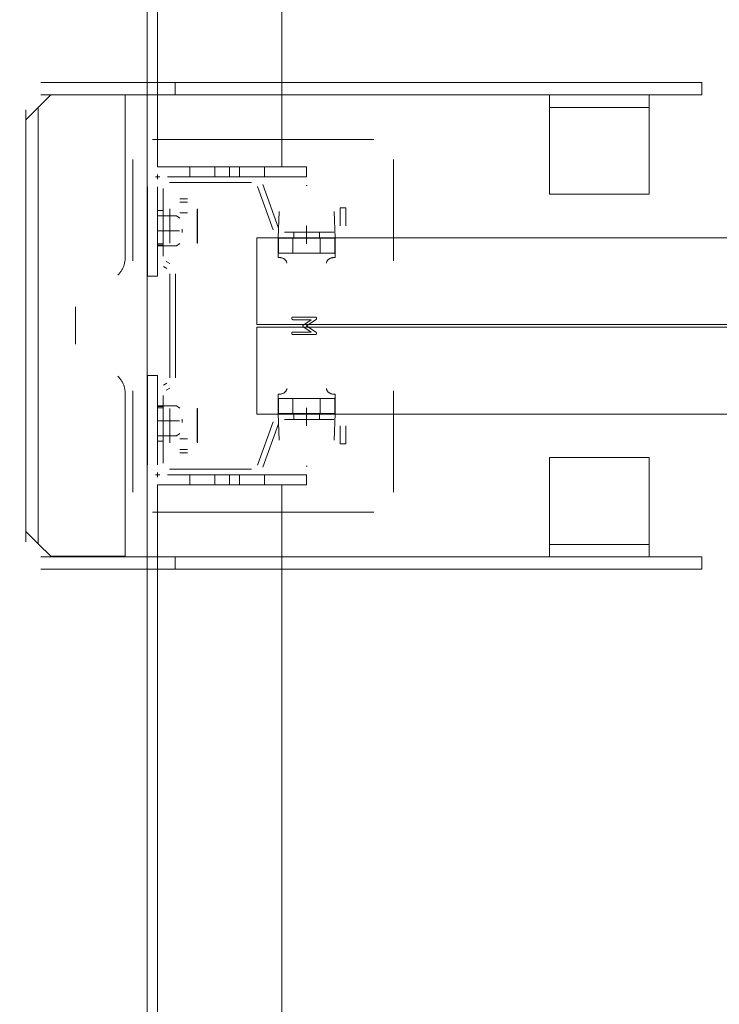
# Model space of a CAD drawing. Header units: millimetres. Extents: x -12989 to 357906, y -50379 to 30884.
# Tile 101 of 256: x 5782 to 6064, y 8318 to 8714. Entities that reach past the tile are written whole.
import ezdxf
from ezdxf.enums import TextEntityAlignment as Align

# ---------------------------------------------------------------- set-up
doc = ezdxf.new("R2010")
doc.units = ezdxf.units.MM
doc.header["$MEASUREMENT"] = 0
doc.linetypes.add('MITTE2', pattern=[112.5, 75, -12.5, 12.5, -12.5])
doc.layers.add('Nowe_A_WYM_ZEWNETRZNE', color=7, linetype='Continuous')
doc.layers.add('Nowe_Warstwa IFC.Import IFC', color=7, linetype='Continuous')
for name, color, linetype, lineweight in [('Nowe_A_WYM_ZEWNETRZNE_Nr_pióra__1', 7, 'Continuous', 13), ('Nowe_A_WYM_ZEWNETRZNE_Nr_pióra__45', 7, 'Continuous', 15), ('Nowe_A_WYM_ZEWNETRZNE_Nr_pióra__85', 7, 'Continuous', 13), ('Nowe_REGAŁY_Nr_pióra__18', 9, 'Continuous', 13), ('Nowe_Warstwa IFC.Import IFC_Nr_pióra__1', 7, 'Continuous', 13), ('Nowe_Warstwa IFC.Import IFC_Nr_pióra__4', 7, 'Continuous', 13)]:
    doc.layers.add(name, color=color, linetype=linetype, lineweight=lineweight)
doc.styles.add('STYL_AUTOMATYCZNY_2', font='arial.ttf')
doc.styles.add('STYL_AUTOMATYCZNY_3', font='arial.ttf')
doc.dimstyles.new('STYL_AUTOMATYCZNY__1', dxfattribs={"dimtxt": 139.999998, "dimasz": 71.25, "dimexe": 0.18, "dimexo": 0.0625, "dimgap": 0, "dimtad": 1, "dimtih": 1, "dimtoh": 1, "dimdec": 0, "dimlfac": 0.1, "dimzin": 0, "dimdsep": 46, "dimtxsty": 'STYL_AUTOMATYCZNY_3', "dimblk": 'ARROWHEAD_6', "dimblk1": 'ARROWHEAD_6', "dimblk2": 'ARROWHEAD_6', "dimcen": 0.09, "dimse1": 1, "dimse2": 1, "dimclrd": 7, "dimclre": 7, "dimclrt": 7, "dimadec": 0, "dimazin": 0, "dimtfac": 1, "dimtdec": 4, "dimtmove": 0, "dimatfit": 3, "dimfxl": 0, "dimtolj": 1, "dimtzin": 0, "dimarcsym": 0})
doc.dimstyles.new('STYL_AUTOMATYCZNY__2', dxfattribs={"dimtxt": 139.999998, "dimasz": 71.25, "dimexe": 0.18, "dimexo": 0.0625, "dimgap": 0, "dimtad": 1, "dimdec": 0, "dimlfac": 0.1, "dimzin": 0, "dimdsep": 46, "dimtxsty": 'STYL_AUTOMATYCZNY_3', "dimblk": 'ARROWHEAD_6', "dimblk1": 'ARROWHEAD_6', "dimblk2": 'ARROWHEAD_6', "dimcen": 0.09, "dimse1": 1, "dimse2": 1, "dimclrd": 7, "dimclre": 7, "dimclrt": 7, "dimadec": 0, "dimazin": 0, "dimtfac": 1, "dimtdec": 4, "dimtmove": 0, "dimatfit": 3, "dimfxl": 0, "dimtolj": 1, "dimtzin": 0, "dimarcsym": 0})

# ---------------------------------------------------------------- blocks, each defined once
blk = doc.blocks.new('Standardowy znacznik osi[99]_1', base_point=(5833.34, 17223.71))
at = {"layer": 'Nowe_Warstwa IFC.Import IFC_Nr_pióra__4', "color": 7, "linetype": 'Continuous', "lineweight": 13}
blk.add_line((5833.34, 17223.71), (5833.34, -2567.37), dxfattribs=at)
at = {"layer": 'Nowe_Warstwa IFC.Import IFC_Nr_pióra__1', "color": 7, "lineweight": 13, "style": 'STYL_AUTOMATYCZNY_2'}
for tag, p in [('AC_MarkerText_1_0', (5833.34, 17561.21)), ('AC_MarkerText_1_1', (5833.34, -2729.87))]:
    blk.add_attdef(tag, text='', height=175, rotation=360, dxfattribs=at).set_placement(p, align=Align.TOP_CENTER)
blk = doc.blocks.new('*D264')
at = {"layer": 'Nowe_A_WYM_ZEWNETRZNE_Nr_pióra__45', "color": 7, "linetype": 'Continuous', "lineweight": 15}
for p, q in [((5753.24, 15842.65), (5678.24, 15767.65)), ((36387.5, 15842.65), (36312.5, 15767.65))]:
    blk.add_line(p, q, dxfattribs=at)
at = {"layer": 'Nowe_A_WYM_ZEWNETRZNE_Nr_pióra__85', "color": 7, "linetype": 'Continuous', "lineweight": 13}
for p, q in [((5715.74, 15734.83), (5715.74, 15875.46)), ((36350, 15734.83), (36350, 15875.46)), ((5715.74, 15805.15), (36350, 15805.15))]:
    blk.add_line(p, q, dxfattribs=at)
at = {"layer": 'Nowe_A_WYM_ZEWNETRZNE_Nr_pióra__1', "color": 7, "lineweight": 13, "char_height": 140, "attachment_point": 7, "style": 'STYL_AUTOMATYCZNY_3'}
for s, insert in [('\\A1;{\\pql;\\fArial|b0|i0|c238|p0;\\W1.000000;3\xa0063}', (20685.85, 15833.15)), ('\\A1;{\\pql;\\fArial|b0|i0|c238|p0;\\W1.000000;15}', (36098.94, 15833.15))]:
    blk.add_mtext(s, dxfattribs=dict(at, insert=insert))
blk = doc.blocks.new('ARROWHEAD_6')
at = {"color": 0, "linetype": 'Continuous', "lineweight": 0}
for p, q in [((-0.5, -0.5), (0.5, 0.5)), ((0, 0), (-1, 0))]:
    blk.add_line(p, q, dxfattribs=at)
blk = doc.blocks.new('*D284')
at = {"layer": 'Nowe_A_WYM_ZEWNETRZNE_Nr_pióra__45', "color": 7, "linetype": 'Continuous', "lineweight": 15}
for p, q in [((5753.24, 13180.29), (5678.24, 13105.29)), ((36387.5, 13180.29), (36312.5, 13105.29))]:
    blk.add_line(p, q, dxfattribs=at)
at = {"layer": 'Nowe_A_WYM_ZEWNETRZNE_Nr_pióra__85', "color": 7, "linetype": 'Continuous', "lineweight": 13}
for p, q in [((5715.74, 13072.47), (5715.74, 13213.1)), ((36350, 13072.47), (36350, 13213.1)), ((5715.74, 13142.79), (36350, 13142.79))]:
    blk.add_line(p, q, dxfattribs=at)
at = {"layer": 'Nowe_A_WYM_ZEWNETRZNE_Nr_pióra__1', "color": 7, "lineweight": 13, "char_height": 140, "attachment_point": 7, "style": 'STYL_AUTOMATYCZNY_3'}
for s, insert in [('\\A1;{\\pql;\\fArial|b0|i0|c238|p0;\\W1.000000;3\xa0063}', (20685.85, 13170.79)), ('\\A1;{\\pql;\\fArial|b0|i0|c238|p0;\\W1.000000;15}', (36098.94, 13170.79))]:
    blk.add_mtext(s, dxfattribs=dict(at, insert=insert))
blk = doc.blocks.new('*D404')
at = {"layer": 'Nowe_A_WYM_ZEWNETRZNE_Nr_pióra__45', "color": 7, "linetype": 'Continuous', "lineweight": 15}
for p, q in [((1158.87, 14887.5), (1233.87, 14812.5)), ((1158.87, 7037.35), (1233.87, 6962.35))]:
    blk.add_line(p, q, dxfattribs=at)
at = {"layer": 'Nowe_A_WYM_ZEWNETRZNE_Nr_pióra__85', "color": 7, "linetype": 'Continuous', "lineweight": 13}
for p, q in [((1266.69, 14850), (1126.06, 14850)), ((1196.37, 6999.85), (1196.37, 14850)), ((1266.69, 6999.85), (1126.06, 6999.85))]:
    blk.add_line(p, q, dxfattribs=at)
at = {"layer": 'Nowe_A_WYM_ZEWNETRZNE_Nr_pióra__1', "color": 7, "lineweight": 13, "char_height": 140, "attachment_point": 7, "rotation": 90, "style": 'STYL_AUTOMATYCZNY_3'}
for s, insert in [('\\A1;{\\pql;\\fArial|b0|i0|c238|p0;\\W1.000000;15}', (1168.37, 14598.94)), ('\\A1;{\\pql;\\fArial|b0|i0|c238|p0;\\W1.000000;785}', (1168.37, 10657.97))]:
    blk.add_mtext(s, dxfattribs=dict(at, insert=insert))

msp = doc.modelspace()

# ---------------------------------------------------------------- linework, layer by layer
at = {"layer": 'Nowe_REGAŁY_Nr_pióra__18', "color": 9, "linetype": 'Continuous', "lineweight": 13}
for p, q in [((5837.48, 8654.99), (5837.48, 11346.99)), ((5887.48, 8654.99), (5887.48, 11346.99)), ((5790.48, 8688.99), (6056.5, 8688.99)), ((5844.5, 8688.99), (5844.5, 8683.99)), ((6056.5, 8683.99), (6056.5, 8688.99)), ((5794.48, 8683.99), (5789.48, 8678.99)), ((5790.48, 8683.99), (6056.5, 8683.99)), ((5824.48, 8683.99), (5824.48, 8618.49)), ((5995.3, 8681.99), (5995.3, 8683.99)), ((6035.3, 8683.99), (6035.3, 8681.99)), ((5995.3, 8681.99), (5995.3, 8678.99)), ((6035.3, 8678.99), (6035.3, 8681.99)), ((5784.48, 8503.99), (5784.48, 8677.99)), ((5786.48, 8675.99), (5784.48, 8673.99)), ((5786.48, 8675.99), (5789.48, 8678.99)), ((5789.48, 8678.99), (5789.48, 8503.19)), ((6035.3, 8678.99), (5995.3, 8678.99)), ((5995.3, 8672.99), (5995.3, 8678.99)), ((6035.3, 8678.99), (6035.3, 8672.99)), ((5995.3, 8646.99), (5995.3, 8672.99)), ((6035.3, 8672.99), (6035.3, 8646.99)), ((5924.48, 8665.99), (5835.48, 8665.99)), ((5924.48, 8665.99), (5835.48, 8665.99)), ((5827.48, 8657.99), (5827.48, 8617.14)), ((5827.48, 8657.99), (5827.48, 8617.14)), ((5932.48, 8617.14), (5932.48, 8657.99)), ((5932.48, 8617.14), (5932.48, 8657.99)), ((5837.48, 8654.99), (5897.48, 8654.99)), ((5837.48, 8650.09), (5837.48, 8651.89)), ((5837.48, 8650.09), (5837.48, 8651.89)), ((5850.48, 8650.99), (5850.48, 8654.99)), ((5860.48, 8650.99), (5860.48, 8654.99)), ((5866.48, 8650.99), (5866.48, 8654.99)), ((5870.48, 8650.99), (5870.48, 8654.99)), ((5880.48, 8650.99), (5880.48, 8654.99)), ((5897.48, 8650.99), (5897.48, 8654.99)), ((5836.58, 8650.99), (5838.38, 8650.99)), ((5836.58, 8650.99), (5838.38, 8650.99)), ((5897.48, 8650.99), (5841.48, 8650.99)), ((5875.35, 8650.99), (5842.23, 8650.99)), ((5875.35, 8650.99), (5842.23, 8650.99)), ((5842.23, 8648.74), (5875.35, 8648.74)), ((5842.23, 8648.74), (5875.35, 8648.74)), ((5833.48, 8610.99), (5833.48, 8646.99)), ((5837.48, 8646.99), (5837.48, 8610.99)), ((5837.48, 8646.24), (5837.48, 8619.03)), ((5837.48, 8646.24), (5837.48, 8619.03)), ((5839.73, 8619.03), (5839.73, 8646.24)), ((5839.73, 8619.03), (5839.73, 8646.24)), ((5877.7, 8647.09), (5884.07, 8629.61)), ((5877.7, 8647.09), (5884.07, 8629.61)), ((5886.18, 8630.38), (5879.82, 8647.86)), ((5886.18, 8630.38), (5879.82, 8647.86)), ((5897.71, 8647.54), (5897.25, 8647.54)), ((5897.71, 8647.54), (5897.25, 8647.54)), ((5995.3, 8646.99), (5995.3, 8643.99)), ((6035.3, 8643.99), (5995.3, 8643.99)), ((6035.3, 8643.99), (6035.3, 8646.99)), ((5849.58, 8642.11), (5846.38, 8642.11)), ((5849.58, 8642.11), (5846.38, 8642.11)), ((5849.48, 8640.74), (5846.48, 8640.74)), ((5849.48, 8640.74), (5846.48, 8640.74)), ((5839.73, 8637.49), (5837.48, 8637.49)), ((5839.73, 8637.49), (5837.48, 8637.49)), ((5842.38, 8638.11), (5842.38, 8625.91)), ((5842.38, 8638.11), (5842.38, 8625.91)), ((5842.48, 8633.67), (5842.48, 8637.91)), ((5842.48, 8633.67), (5842.48, 8637.91)), ((5849.48, 8636.5), (5846.48, 8636.5)), ((5849.48, 8636.5), (5846.48, 8636.5)), ((5853.48, 8637.91), (5853.48, 8633.67)), ((5853.48, 8637.91), (5853.48, 8633.67)), ((5853.58, 8625.91), (5853.58, 8638.11)), ((5853.58, 8625.91), (5853.58, 8638.11)), ((5886.36, 8637.02), (5885.98, 8626.25)), ((5886.36, 8637.02), (5885.98, 8626.25)), ((5908.98, 8626.25), (5908.6, 8637.02)), ((5908.98, 8626.25), (5908.6, 8637.02)), ((5910.98, 8638.49), (5910.98, 8631.24)), ((5913.23, 8638.49), (5910.98, 8638.49)), ((5910.98, 8638.49), (5910.98, 8631.24)), ((5913.23, 8638.49), (5910.98, 8638.49)), ((5913.23, 8631.24), (5913.23, 8638.49)), ((5913.23, 8631.24), (5913.23, 8638.49)), ((5837.48, 8635.29), (5845.03, 8635.29)), ((5842.48, 8633.67), (5842.48, 8627.09)), ((5842.48, 8633.67), (5842.48, 8627.09)), ((5846.4, 8634.3), (5845.03, 8635.29)), ((5853.48, 8627.09), (5853.48, 8633.67)), ((5853.48, 8627.09), (5853.48, 8633.67)), ((5837.45, 8629.24), (5846.3, 8629.24)), ((5847.36, 8629.88), (5847.36, 8628.6)), ((5908.48, 8628.74), (5888.53, 8628.74)), ((5908.48, 8628.74), (5888.53, 8628.74)), ((5892.33, 8626.49), (5892.33, 8628.74)), ((5892.33, 8626.49), (5892.33, 8628.74)), ((5902.63, 8626.49), (5902.63, 8628.74)), ((5902.63, 8626.49), (5902.63, 8628.74)), ((5842.38, 8625.91), (5842.47, 8625.91)), ((5842.38, 8625.91), (5842.47, 8625.91)), ((5842.47, 8625.91), (5842.47, 8624.25)), ((5842.47, 8625.91), (5842.47, 8624.25)), ((5842.47, 8624.25), (5842.48, 8624.25)), ((5842.47, 8624.25), (5842.48, 8624.25)), ((5842.48, 8624.26), (5842.48, 8627.09)), ((5842.48, 8624.26), (5842.48, 8627.09)), ((5845.03, 8623.19), (5846.4, 8624.18)), ((5853.48, 8624.26), (5853.48, 8627.09)), ((5853.48, 8624.26), (5853.48, 8627.09)), ((5853.48, 8624.26), (5853.48, 8624.25)), ((5853.48, 8624.26), (5853.48, 8624.25)), ((5853.48, 8624.25), (5853.49, 8624.25)), ((5853.48, 8624.25), (5853.49, 8624.25)), ((5853.49, 8624.25), (5853.49, 8625.91)), ((5853.49, 8625.91), (5853.58, 8625.91)), ((5853.49, 8624.25), (5853.49, 8625.91)), ((5853.49, 8625.91), (5853.58, 8625.91)), ((5885.98, 8626.25), (5885.97, 8626.25)), ((5885.97, 8626.25), (5885.97, 8619.75)), ((5885.98, 8626.25), (5885.97, 8626.25)), ((5885.97, 8626.25), (5885.97, 8619.75)), ((5886.12, 8626.25), (5886.12, 8620.45)), ((5886.12, 8626.25), (5886.53, 8626.25)), ((5886.12, 8626.25), (5886.12, 8620.45)), ((5886.12, 8626.25), (5886.53, 8626.25)), ((5897.42, 8626.25), (5886.53, 8626.25)), ((5897.42, 8626.25), (5886.53, 8626.25)), ((5888.53, 8626.49), (5908.48, 8626.49)), ((5888.53, 8626.49), (5908.48, 8626.49)), ((5891.98, 8626.25), (5891.98, 8620.25)), ((5891.98, 8626.25), (5891.98, 8620.25)), ((5897.42, 8626.25), (5897.54, 8626.25)), ((5897.42, 8626.25), (5897.54, 8626.25)), ((5908.43, 8626.25), (5897.54, 8626.25)), ((5908.43, 8626.25), (5897.54, 8626.25)), ((5902.98, 8626.25), (5902.98, 8620.25)), ((5902.98, 8626.25), (5902.98, 8620.25)), ((5908.43, 8626.25), (5908.84, 8626.25)), ((5908.43, 8626.25), (5908.84, 8626.25)), ((5908.84, 8620.45), (5908.84, 8626.25)), ((5908.84, 8620.45), (5908.84, 8626.25)), ((5908.99, 8626.25), (5908.98, 8626.25)), ((5908.99, 8626.25), (5908.98, 8626.25)), ((5908.99, 8619.74), (5908.99, 8626.25)), ((5908.99, 8619.74), (5908.99, 8626.25)), ((5837.48, 8623.99), (5839.73, 8623.99)), ((5837.48, 8623.99), (5839.73, 8623.99)), ((5837.48, 8623.49), (5839.73, 8623.49)), ((5837.48, 8623.49), (5839.73, 8623.49)), ((5837.48, 8623.19), (5845.03, 8623.19)), ((5886.01, 8618.56), (5886.01, 8622.02)), ((5886.01, 8618.56), (5886.01, 8622.02)), ((5886.12, 8620.25), (5886.53, 8620.25)), ((5886.12, 8620.25), (5886.53, 8620.25)), ((5886.53, 8620.25), (5897.42, 8620.25)), ((5886.53, 8620.25), (5897.42, 8620.25)), ((5897.42, 8620.25), (5897.54, 8620.25)), ((5897.42, 8620.25), (5897.54, 8620.25)), ((5897.54, 8620.25), (5908.43, 8620.25)), ((5897.54, 8620.25), (5908.43, 8620.25)), ((5908.43, 8620.25), (5908.84, 8620.25)), ((5908.43, 8620.25), (5908.84, 8620.25)), ((5908.96, 8622.01), (5908.96, 8618.55)), ((5908.96, 8622.01), (5908.96, 8618.55)), ((5842.36, 8616.07), (5840.98, 8616.87)), ((5842.36, 8616.07), (5840.98, 8616.87)), ((5839.86, 8614.92), (5841.23, 8614.12)), ((5839.86, 8614.92), (5841.23, 8614.12)), ((5833.48, 8610.99), (5837.48, 8610.99)), ((5842.48, 8611.96), (5842.48, 8570.02)), ((5842.48, 8611.96), (5842.48, 8570.02)), ((5844.73, 8570.02), (5844.73, 8611.96)), ((5844.73, 8570.02), (5844.73, 8611.96)), ((5804.48, 8598.59), (5804.48, 8583.59)), ((5900.98, 8594.49), (5891.98, 8594.49)), ((5900.98, 8594.49), (5891.98, 8594.49)), ((5891.98, 8593.48), (5899.34, 8593.48)), ((5891.98, 8593.48), (5899.34, 8593.48)), ((5899.34, 8593.48), (5896.29, 8591.45)), ((5899.34, 8593.48), (5896.29, 8591.45)), ((5897.39, 8590.99), (5901.26, 8593.56)), ((5897.39, 8590.99), (5901.26, 8593.56)), ((5899.34, 8588.49), (5891.98, 8588.49)), ((5899.34, 8588.49), (5891.98, 8588.49)), ((5896.29, 8590.52), (5899.34, 8588.49)), ((5896.29, 8590.52), (5899.34, 8588.49)), ((5901.23, 8588.43), (5897.39, 8590.99)), ((5901.23, 8588.43), (5897.39, 8590.99)), ((5891.98, 8587.49), (5900.98, 8587.49)), ((5891.98, 8587.49), (5900.98, 8587.49)), ((5833.48, 8570.99), (5837.48, 8570.99)), ((5833.48, 8570.99), (5833.48, 8534.99)), ((5837.48, 8534.99), (5837.48, 8570.99)), ((5827.48, 8564.84), (5827.48, 8523.99)), ((5827.48, 8564.84), (5827.48, 8523.99)), ((5841.23, 8567.85), (5839.86, 8567.06)), ((5841.23, 8567.85), (5839.86, 8567.06)), ((5840.98, 8565.11), (5842.36, 8565.91)), ((5840.98, 8565.11), (5842.36, 8565.91)), ((5932.48, 8523.99), (5932.48, 8564.84)), ((5932.48, 8523.99), (5932.48, 8564.84)), ((5824.48, 8563.59), (5824.48, 8498.19)), ((5837.48, 8562.95), (5837.48, 8535.74)), ((5837.48, 8562.95), (5837.48, 8535.74)), ((5839.73, 8535.74), (5839.73, 8562.95)), ((5839.73, 8535.74), (5839.73, 8562.95)), ((5885.97, 8562.23), (5885.97, 8555.73)), ((5885.97, 8562.23), (5885.97, 8555.73)), ((5886.01, 8559.96), (5886.01, 8563.42)), ((5886.01, 8559.96), (5886.01, 8563.42)), ((5886.12, 8561.73), (5886.53, 8561.73)), ((5886.12, 8561.73), (5886.53, 8561.73)), ((5886.12, 8561.53), (5886.12, 8555.73)), ((5886.12, 8561.53), (5886.12, 8555.73)), ((5897.42, 8561.73), (5886.53, 8561.73)), ((5897.42, 8561.73), (5886.53, 8561.73)), ((5891.98, 8555.73), (5891.98, 8561.73)), ((5891.98, 8555.73), (5891.98, 8561.73)), ((5897.42, 8561.73), (5897.54, 8561.73)), ((5897.42, 8561.73), (5897.54, 8561.73)), ((5908.43, 8561.73), (5897.54, 8561.73)), ((5908.43, 8561.73), (5897.54, 8561.73)), ((5902.98, 8555.73), (5902.98, 8561.73)), ((5902.98, 8555.73), (5902.98, 8561.73)), ((5908.43, 8561.73), (5908.84, 8561.73)), ((5908.43, 8561.73), (5908.84, 8561.73)), ((5908.84, 8561.73), (5908.84, 8555.73)), ((5908.84, 8561.73), (5908.84, 8555.73)), ((5908.99, 8555.73), (5908.99, 8562.24)), ((5908.99, 8555.73), (5908.99, 8562.24)), ((5837.48, 8558.79), (5845.03, 8558.79)), ((5839.73, 8558.49), (5837.48, 8558.49)), ((5839.73, 8558.49), (5837.48, 8558.49)), ((5839.73, 8557.99), (5837.48, 8557.99)), ((5839.73, 8557.99), (5837.48, 8557.99)), ((5842.47, 8557.73), (5842.47, 8556.06)), ((5842.48, 8557.73), (5842.47, 8557.73)), ((5842.47, 8557.73), (5842.47, 8556.06)), ((5842.48, 8557.73), (5842.47, 8557.73)), ((5842.48, 8557.72), (5842.48, 8557.73)), ((5842.48, 8557.72), (5842.48, 8557.73)), ((5842.48, 8557.72), (5842.48, 8554.89)), ((5842.48, 8557.72), (5842.48, 8554.89)), ((5845.03, 8558.79), (5846.4, 8557.8)), ((5853.49, 8557.73), (5853.48, 8557.73)), ((5853.48, 8557.73), (5853.48, 8557.72)), ((5853.49, 8557.73), (5853.48, 8557.73)), ((5853.48, 8557.73), (5853.48, 8557.72)), ((5853.48, 8557.72), (5853.48, 8554.89)), ((5853.48, 8557.72), (5853.48, 8554.89)), ((5853.49, 8556.06), (5853.49, 8557.73)), ((5853.49, 8556.06), (5853.49, 8557.73)), ((5837.45, 8552.74), (5846.3, 8552.74)), ((5842.47, 8556.06), (5842.38, 8556.06)), ((5842.38, 8556.06), (5842.38, 8543.86)), ((5842.47, 8556.06), (5842.38, 8556.06)), ((5842.38, 8556.06), (5842.38, 8543.86)), ((5842.48, 8548.31), (5842.48, 8554.89)), ((5842.48, 8548.31), (5842.48, 8554.89)), ((5847.36, 8552.1), (5847.36, 8553.38)), ((5853.48, 8554.89), (5853.48, 8548.31)), ((5853.48, 8554.89), (5853.48, 8548.31)), ((5853.58, 8556.06), (5853.49, 8556.06)), ((5853.58, 8556.06), (5853.49, 8556.06)), ((5853.58, 8543.86), (5853.58, 8556.06)), ((5853.58, 8543.86), (5853.58, 8556.06)), ((5885.97, 8555.73), (5885.98, 8555.73)), ((5885.97, 8555.73), (5885.98, 8555.73)), ((5885.98, 8555.73), (5886.36, 8544.96)), ((5885.98, 8555.73), (5886.36, 8544.96)), ((5886.12, 8555.73), (5886.53, 8555.73)), ((5886.12, 8555.73), (5886.53, 8555.73)), ((5886.53, 8555.73), (5897.42, 8555.73)), ((5886.53, 8555.73), (5897.42, 8555.73)), ((5908.48, 8555.49), (5888.53, 8555.49)), ((5908.48, 8555.49), (5888.53, 8555.49)), ((5888.53, 8553.24), (5908.48, 8553.24)), ((5888.53, 8553.24), (5908.48, 8553.24)), ((5892.33, 8553.24), (5892.33, 8555.49)), ((5892.33, 8553.24), (5892.33, 8555.49)), ((5897.42, 8555.73), (5897.54, 8555.73)), ((5897.42, 8555.73), (5897.54, 8555.73)), ((5897.54, 8555.73), (5908.43, 8555.73)), ((5897.54, 8555.73), (5908.43, 8555.73)), ((5902.63, 8553.24), (5902.63, 8555.49)), ((5902.63, 8553.24), (5902.63, 8555.49)), ((5908.43, 8555.73), (5908.84, 8555.73)), ((5908.43, 8555.73), (5908.84, 8555.73)), ((5908.6, 8544.96), (5908.98, 8555.73)), ((5908.6, 8544.96), (5908.98, 8555.73)), ((5908.98, 8555.73), (5908.99, 8555.73)), ((5908.98, 8555.73), (5908.99, 8555.73)), ((5884.07, 8552.36), (5877.7, 8534.88)), ((5884.07, 8552.36), (5877.7, 8534.88)), ((5879.82, 8534.11), (5886.18, 8551.59)), ((5879.82, 8534.11), (5886.18, 8551.59)), ((5910.98, 8550.74), (5910.98, 8543.49)), ((5910.98, 8550.74), (5910.98, 8543.49)), ((5913.23, 8543.49), (5913.23, 8550.74)), ((5913.23, 8543.49), (5913.23, 8550.74)), ((5837.48, 8546.69), (5845.03, 8546.69)), ((5842.48, 8544.06), (5842.48, 8548.31)), ((5842.48, 8544.06), (5842.48, 8548.31)), ((5846.4, 8547.68), (5845.03, 8546.69)), ((5849.48, 8545.48), (5846.48, 8545.48)), ((5849.48, 8545.48), (5846.48, 8545.48)), ((5853.48, 8548.31), (5853.48, 8544.06)), ((5853.48, 8548.31), (5853.48, 8544.06)), ((5837.48, 8544.49), (5839.73, 8544.49)), ((5837.48, 8544.49), (5839.73, 8544.49)), ((5849.48, 8541.24), (5846.48, 8541.24)), ((5849.48, 8541.24), (5846.48, 8541.24)), ((5910.98, 8543.49), (5913.23, 8543.49)), ((5910.98, 8543.49), (5913.23, 8543.49)), ((5846.38, 8539.86), (5849.58, 8539.86)), ((5846.38, 8539.86), (5849.58, 8539.86)), ((5995.3, 8537.99), (5995.3, 8534.99)), ((5995.3, 8537.99), (6035.3, 8537.99)), ((6035.3, 8534.99), (6035.3, 8537.99)), ((5875.35, 8533.24), (5842.23, 8533.24)), ((5875.35, 8533.24), (5842.23, 8533.24)), ((5897.25, 8534.44), (5897.71, 8534.44)), ((5897.25, 8534.44), (5897.71, 8534.44)), ((5995.3, 8508.99), (5995.3, 8534.99)), ((6035.3, 8534.99), (6035.3, 8508.99)), ((5836.58, 8530.99), (5838.38, 8530.99)), ((5836.58, 8530.99), (5838.38, 8530.99)), ((5837.48, 8530.09), (5837.48, 8531.89)), ((5837.48, 8530.09), (5837.48, 8531.89)), ((5897.48, 8530.99), (5841.48, 8530.99)), ((5842.23, 8530.99), (5875.35, 8530.99)), ((5842.23, 8530.99), (5875.35, 8530.99)), ((5850.48, 8530.99), (5850.48, 8526.99)), ((5860.48, 8530.99), (5860.48, 8526.99)), ((5866.48, 8530.99), (5866.48, 8526.99)), ((5870.48, 8530.99), (5870.48, 8526.99)), ((5880.48, 8530.99), (5880.48, 8526.99)), ((5897.48, 8530.99), (5897.48, 8526.99)), ((5837.48, 8526.99), (5897.48, 8526.99)), ((5837.48, 5834.99), (5837.48, 8526.99)), ((5887.48, 5834.99), (5887.48, 8526.99)), ((5835.48, 8515.99), (5924.48, 8515.99)), ((5835.48, 8515.99), (5924.48, 8515.99)), ((5784.48, 8508.19), (5786.48, 8506.19)), ((5789.48, 8503.19), (5786.48, 8506.19)), ((5995.3, 8502.99), (5995.3, 8508.99)), ((6035.3, 8508.99), (6035.3, 8502.99)), ((5789.48, 8503.19), (5794.48, 8498.19)), ((5995.3, 8502.99), (5995.3, 8499.99)), ((5995.3, 8502.99), (6035.3, 8502.99)), ((6035.3, 8499.99), (6035.3, 8502.99)), ((6056.5, 8497.99), (5790.48, 8497.99)), ((5795.48, 8498.19), (5794.48, 8498.19)), ((5821.48, 8498.19), (5795.48, 8498.19)), ((5821.48, 8498.19), (5824.48, 8498.19)), ((5844.5, 8497.99), (5844.5, 8492.99)), ((5995.3, 8497.99), (5995.3, 8499.99)), ((6035.3, 8499.99), (6035.3, 8497.99)), ((6056.5, 8497.99), (6056.5, 8492.99)), ((5790.48, 8492.99), (6056.5, 8492.99))]:
    msp.add_line(p, q, dxfattribs=at)
at = {"layer": 'Nowe_REGAŁY_Nr_pióra__18', "color": 9, "linetype": 'MITTE2', "lineweight": 13}
for p, q in [((5897.48, 8623.99), (5897.48, 8631.24)), ((5897.48, 8623.99), (5897.48, 8631.24)), ((5897.48, 8550.74), (5897.48, 8557.99)), ((5897.48, 8550.74), (5897.48, 8557.99))]:
    msp.add_line(p, q, dxfattribs=at)
at = {"layer": 'Nowe_REGAŁY_Nr_pióra__18', "color": 9, "linetype": 'Continuous', "lineweight": 13}
for points in [[(6897.48, 8591.49), (6897.48, 8626.49), (5877.48, 8626.49), (5877.48, 8591.49)], [(6897.48, 8591.49), (6897.48, 8626.49), (5877.48, 8626.49), (5877.48, 8591.49)], [(6897.48, 8555.49), (6897.48, 8590.49), (5877.48, 8590.49), (5877.48, 8555.49)], [(6897.48, 8555.49), (6897.48, 8590.49), (5877.48, 8590.49), (5877.48, 8555.49)]]:
    msp.add_lwpolyline(points, close=True, dxfattribs=at)
at = {"layer": 'Nowe_REGAŁY_Nr_pióra__18', "color": 9, "linetype": 'Continuous', "lineweight": 13, "flags": 128}
for points in [[(5886.12, 8626.25), (5886.11, 8626.22), (5886.1, 8626.18), (5886.1, 8626.12), (5886.09, 8626.05), (5886.09, 8625.97), (5886.08, 8625.86), (5886.08, 8625.75), (5886.07, 8625.61), (5886.07, 8625.47), (5886.06, 8625.31), (5886.06, 8625.13), (5886.05, 8624.94), (5886.05, 8624.74), (5886.04, 8624.52), (5886.04, 8624.29), (5886.03, 8624.05), (5886.03, 8623.79), (5886.02, 8623.52), (5886.02, 8623.24), (5886.02, 8622.96), (5886.01, 8622.65), (5886.01, 8622.34), (5886.01, 8622.02)], [(5886.12, 8626.25), (5886.11, 8626.22), (5886.1, 8626.18), (5886.1, 8626.12), (5886.09, 8626.05), (5886.09, 8625.97), (5886.08, 8625.86), (5886.08, 8625.75), (5886.07, 8625.61), (5886.07, 8625.47), (5886.06, 8625.31), (5886.06, 8625.13), (5886.05, 8624.94), (5886.05, 8624.74), (5886.04, 8624.52), (5886.04, 8624.29), (5886.03, 8624.05), (5886.03, 8623.79), (5886.02, 8623.52), (5886.02, 8623.24), (5886.02, 8622.96), (5886.01, 8622.65), (5886.01, 8622.34), (5886.01, 8622.02)], [(5908.84, 8626.25), (5908.85, 8626.22), (5908.86, 8626.18), (5908.86, 8626.12), (5908.87, 8626.05), (5908.88, 8625.96), (5908.88, 8625.86), (5908.89, 8625.74), (5908.89, 8625.61), (5908.9, 8625.46), (5908.9, 8625.3), (5908.91, 8625.13), (5908.91, 8624.94), (5908.92, 8624.73), (5908.92, 8624.51), (5908.92, 8624.28), (5908.93, 8624.04), (5908.93, 8623.78), (5908.94, 8623.51), (5908.94, 8623.23), (5908.94, 8622.94), (5908.95, 8622.64), (5908.95, 8622.33), (5908.96, 8622.01)], [(5908.84, 8626.25), (5908.85, 8626.22), (5908.86, 8626.18), (5908.86, 8626.12), (5908.87, 8626.05), (5908.88, 8625.96), (5908.88, 8625.86), (5908.89, 8625.74), (5908.89, 8625.61), (5908.9, 8625.46), (5908.9, 8625.3), (5908.91, 8625.13), (5908.91, 8624.94), (5908.92, 8624.73), (5908.92, 8624.51), (5908.92, 8624.28), (5908.93, 8624.04), (5908.93, 8623.78), (5908.94, 8623.51), (5908.94, 8623.23), (5908.94, 8622.94), (5908.95, 8622.64), (5908.95, 8622.33), (5908.96, 8622.01)], [(5886.01, 8618.56), (5886.01, 8618.69), (5886.01, 8618.81), (5886.02, 8618.93), (5886.02, 8619.05), (5886.02, 8619.16), (5886.03, 8619.27), (5886.03, 8619.37), (5886.04, 8619.47), (5886.04, 8619.56), (5886.05, 8619.64), (5886.05, 8619.73), (5886.06, 8619.8), (5886.06, 8619.87), (5886.07, 8619.94), (5886.07, 8620), (5886.08, 8620.05), (5886.08, 8620.1), (5886.09, 8620.14), (5886.09, 8620.17), (5886.1, 8620.2), (5886.1, 8620.22), (5886.11, 8620.24), (5886.11, 8620.25)], [(5886.01, 8618.56), (5886.01, 8618.69), (5886.01, 8618.81), (5886.02, 8618.93), (5886.02, 8619.05), (5886.02, 8619.16), (5886.03, 8619.27), (5886.03, 8619.37), (5886.04, 8619.47), (5886.04, 8619.56), (5886.05, 8619.64), (5886.05, 8619.73), (5886.06, 8619.8), (5886.06, 8619.87), (5886.07, 8619.94), (5886.07, 8620), (5886.08, 8620.05), (5886.08, 8620.1), (5886.09, 8620.14), (5886.09, 8620.17), (5886.1, 8620.2), (5886.1, 8620.22), (5886.11, 8620.24), (5886.11, 8620.25)], [(5908.96, 8618.55), (5908.95, 8618.68), (5908.95, 8618.81), (5908.94, 8618.93), (5908.94, 8619.04), (5908.94, 8619.16), (5908.93, 8619.26), (5908.93, 8619.36), (5908.92, 8619.46), (5908.92, 8619.55), (5908.92, 8619.64), (5908.91, 8619.72), (5908.91, 8619.8), (5908.9, 8619.87), (5908.9, 8619.94), (5908.89, 8619.99), (5908.89, 8620.05), (5908.88, 8620.09), (5908.88, 8620.14), (5908.87, 8620.17), (5908.86, 8620.2), (5908.86, 8620.22), (5908.85, 8620.24), (5908.85, 8620.25)], [(5908.96, 8618.55), (5908.95, 8618.68), (5908.95, 8618.81), (5908.94, 8618.93), (5908.94, 8619.04), (5908.94, 8619.16), (5908.93, 8619.26), (5908.93, 8619.36), (5908.92, 8619.46), (5908.92, 8619.55), (5908.92, 8619.64), (5908.91, 8619.72), (5908.91, 8619.8), (5908.9, 8619.87), (5908.9, 8619.94), (5908.89, 8619.99), (5908.89, 8620.05), (5908.88, 8620.09), (5908.88, 8620.14), (5908.87, 8620.17), (5908.86, 8620.2), (5908.86, 8620.22), (5908.85, 8620.24), (5908.85, 8620.25)], [(5824.48, 8618.59), (5824.48, 8618.28), (5824.46, 8617.97), (5824.44, 8617.66), (5824.4, 8617.34), (5824.36, 8617.02), (5824.3, 8616.71), (5824.23, 8616.39), (5824.16, 8616.07), (5824.07, 8615.75), (5823.97, 8615.44), (5823.86, 8615.12), (5823.74, 8614.81), (5823.61, 8614.51), (5823.47, 8614.2), (5823.32, 8613.9), (5823.15, 8613.61), (5822.98, 8613.32), (5822.8, 8613.03), (5822.6, 8612.75), (5822.4, 8612.48), (5822.18, 8612.21), (5821.96, 8611.95), (5821.73, 8611.7), (5821.48, 8611.45)], [(5889.48, 8616.25), (5889.47, 8616.41), (5889.45, 8616.57), (5889.41, 8616.73), (5889.36, 8616.88), (5889.3, 8617.03), (5889.22, 8617.18), (5889.12, 8617.32), (5889.02, 8617.46), (5888.9, 8617.59), (5888.76, 8617.71), (5888.62, 8617.82), (5888.46, 8617.93), (5888.3, 8618.03), (5888.12, 8618.12), (5887.94, 8618.2), (5887.75, 8618.28), (5887.55, 8618.34), (5887.34, 8618.4), (5887.13, 8618.45), (5886.91, 8618.49), (5886.69, 8618.52), (5886.46, 8618.54), (5886.23, 8618.55), (5886.01, 8618.56)], [(5889.48, 8616.25), (5889.47, 8616.41), (5889.45, 8616.57), (5889.41, 8616.73), (5889.36, 8616.88), (5889.3, 8617.03), (5889.22, 8617.18), (5889.12, 8617.32), (5889.02, 8617.46), (5888.9, 8617.59), (5888.76, 8617.71), (5888.62, 8617.82), (5888.46, 8617.93), (5888.3, 8618.03), (5888.12, 8618.12), (5887.94, 8618.2), (5887.75, 8618.28), (5887.55, 8618.34), (5887.34, 8618.4), (5887.13, 8618.45), (5886.91, 8618.49), (5886.69, 8618.52), (5886.46, 8618.54), (5886.23, 8618.55), (5886.01, 8618.56)], [(5908.96, 8618.55), (5908.73, 8618.55), (5908.5, 8618.53), (5908.28, 8618.51), (5908.06, 8618.48), (5907.84, 8618.44), (5907.63, 8618.39), (5907.42, 8618.33), (5907.22, 8618.27), (5907.03, 8618.2), (5906.85, 8618.11), (5906.67, 8618.02), (5906.51, 8617.92), (5906.35, 8617.82), (5906.21, 8617.7), (5906.08, 8617.58), (5905.96, 8617.45), (5905.85, 8617.32), (5905.76, 8617.18), (5905.68, 8617.03), (5905.61, 8616.88), (5905.56, 8616.72), (5905.52, 8616.57), (5905.5, 8616.41), (5905.49, 8616.25)], [(5908.96, 8618.55), (5908.73, 8618.55), (5908.5, 8618.53), (5908.28, 8618.51), (5908.06, 8618.48), (5907.84, 8618.44), (5907.63, 8618.39), (5907.42, 8618.33), (5907.22, 8618.27), (5907.03, 8618.2), (5906.85, 8618.11), (5906.67, 8618.02), (5906.51, 8617.92), (5906.35, 8617.82), (5906.21, 8617.7), (5906.08, 8617.58), (5905.96, 8617.45), (5905.85, 8617.32), (5905.76, 8617.18), (5905.68, 8617.03), (5905.61, 8616.88), (5905.56, 8616.72), (5905.52, 8616.57), (5905.5, 8616.41), (5905.49, 8616.25)], [(5891.98, 8594.49), (5891.94, 8594.49), (5891.9, 8594.48), (5891.86, 8594.48), (5891.83, 8594.47), (5891.79, 8594.46), (5891.76, 8594.46), (5891.73, 8594.44), (5891.7, 8594.43), (5891.68, 8594.42), (5891.65, 8594.4), (5891.63, 8594.38), (5891.61, 8594.36), (5891.59, 8594.34), (5891.57, 8594.32), (5891.55, 8594.29), (5891.54, 8594.26), (5891.52, 8594.24), (5891.51, 8594.2), (5891.5, 8594.17), (5891.49, 8594.14), (5891.49, 8594.1), (5891.48, 8594.07), (5891.48, 8594.03), (5891.48, 8593.99)], [(5891.98, 8594.49), (5891.94, 8594.49), (5891.9, 8594.48), (5891.86, 8594.48), (5891.83, 8594.47), (5891.79, 8594.46), (5891.76, 8594.46), (5891.73, 8594.44), (5891.7, 8594.43), (5891.68, 8594.42), (5891.65, 8594.4), (5891.63, 8594.38), (5891.61, 8594.36), (5891.59, 8594.34), (5891.57, 8594.32), (5891.55, 8594.29), (5891.54, 8594.26), (5891.52, 8594.24), (5891.51, 8594.2), (5891.5, 8594.17), (5891.49, 8594.14), (5891.49, 8594.1), (5891.48, 8594.07), (5891.48, 8594.03), (5891.48, 8593.99)], [(5891.48, 8593.99), (5891.48, 8593.94), (5891.48, 8593.91), (5891.49, 8593.87), (5891.49, 8593.83), (5891.5, 8593.8), (5891.51, 8593.77), (5891.52, 8593.74), (5891.54, 8593.71), (5891.55, 8593.68), (5891.57, 8593.66), (5891.59, 8593.63), (5891.61, 8593.61), (5891.63, 8593.59), (5891.65, 8593.57), (5891.68, 8593.56), (5891.7, 8593.54), (5891.73, 8593.53), (5891.76, 8593.52), (5891.79, 8593.51), (5891.83, 8593.5), (5891.86, 8593.49), (5891.9, 8593.49), (5891.94, 8593.49), (5891.98, 8593.48)], [(5891.48, 8593.99), (5891.48, 8593.94), (5891.48, 8593.91), (5891.49, 8593.87), (5891.49, 8593.83), (5891.5, 8593.8), (5891.51, 8593.77), (5891.52, 8593.74), (5891.54, 8593.71), (5891.55, 8593.68), (5891.57, 8593.66), (5891.59, 8593.63), (5891.61, 8593.61), (5891.63, 8593.59), (5891.65, 8593.57), (5891.68, 8593.56), (5891.7, 8593.54), (5891.73, 8593.53), (5891.76, 8593.52), (5891.79, 8593.51), (5891.83, 8593.5), (5891.86, 8593.49), (5891.9, 8593.49), (5891.94, 8593.49), (5891.98, 8593.48)], [(5901.48, 8593.99), (5901.48, 8594.03), (5901.48, 8594.07), (5901.47, 8594.1), (5901.47, 8594.14), (5901.46, 8594.17), (5901.45, 8594.2), (5901.44, 8594.24), (5901.43, 8594.26), (5901.41, 8594.29), (5901.39, 8594.32), (5901.38, 8594.34), (5901.36, 8594.36), (5901.33, 8594.38), (5901.31, 8594.4), (5901.29, 8594.42), (5901.26, 8594.43), (5901.23, 8594.44), (5901.2, 8594.46), (5901.17, 8594.46), (5901.13, 8594.47), (5901.1, 8594.48), (5901.06, 8594.48), (5901.02, 8594.49), (5900.98, 8594.49)], [(5901.48, 8593.99), (5901.48, 8594.03), (5901.48, 8594.07), (5901.47, 8594.1), (5901.47, 8594.14), (5901.46, 8594.17), (5901.45, 8594.2), (5901.44, 8594.24), (5901.43, 8594.26), (5901.41, 8594.29), (5901.39, 8594.32), (5901.38, 8594.34), (5901.36, 8594.36), (5901.33, 8594.38), (5901.31, 8594.4), (5901.29, 8594.42), (5901.26, 8594.43), (5901.23, 8594.44), (5901.2, 8594.46), (5901.17, 8594.46), (5901.13, 8594.47), (5901.1, 8594.48), (5901.06, 8594.48), (5901.02, 8594.49), (5900.98, 8594.49)], [(5901.26, 8593.56), (5901.28, 8593.57), (5901.29, 8593.58), (5901.31, 8593.6), (5901.33, 8593.61), (5901.34, 8593.63), (5901.36, 8593.64), (5901.37, 8593.66), (5901.38, 8593.67), (5901.39, 8593.69), (5901.41, 8593.71), (5901.42, 8593.72), (5901.43, 8593.74), (5901.43, 8593.76), (5901.44, 8593.78), (5901.45, 8593.8), (5901.46, 8593.81), (5901.46, 8593.83), (5901.47, 8593.85), (5901.47, 8593.88), (5901.47, 8593.9), (5901.48, 8593.92), (5901.48, 8593.94), (5901.48, 8593.96), (5901.48, 8593.99)], [(5901.26, 8593.56), (5901.28, 8593.57), (5901.29, 8593.58), (5901.31, 8593.6), (5901.33, 8593.61), (5901.34, 8593.63), (5901.36, 8593.64), (5901.37, 8593.66), (5901.38, 8593.67), (5901.39, 8593.69), (5901.41, 8593.71), (5901.42, 8593.72), (5901.43, 8593.74), (5901.43, 8593.76), (5901.44, 8593.78), (5901.45, 8593.8), (5901.46, 8593.81), (5901.46, 8593.83), (5901.47, 8593.85), (5901.47, 8593.88), (5901.47, 8593.9), (5901.48, 8593.92), (5901.48, 8593.94), (5901.48, 8593.96), (5901.48, 8593.99)], [(5891.98, 8588.49), (5891.94, 8588.49), (5891.9, 8588.49), (5891.86, 8588.49), (5891.83, 8588.48), (5891.79, 8588.47), (5891.76, 8588.46), (5891.73, 8588.45), (5891.7, 8588.44), (5891.68, 8588.42), (5891.65, 8588.41), (5891.63, 8588.39), (5891.61, 8588.37), (5891.59, 8588.35), (5891.57, 8588.32), (5891.55, 8588.3), (5891.54, 8588.27), (5891.52, 8588.24), (5891.51, 8588.21), (5891.5, 8588.18), (5891.49, 8588.15), (5891.49, 8588.11), (5891.48, 8588.07), (5891.48, 8588.03), (5891.48, 8587.99)], [(5891.98, 8588.49), (5891.94, 8588.49), (5891.9, 8588.49), (5891.86, 8588.49), (5891.83, 8588.48), (5891.79, 8588.47), (5891.76, 8588.46), (5891.73, 8588.45), (5891.7, 8588.44), (5891.68, 8588.42), (5891.65, 8588.41), (5891.63, 8588.39), (5891.61, 8588.37), (5891.59, 8588.35), (5891.57, 8588.32), (5891.55, 8588.3), (5891.54, 8588.27), (5891.52, 8588.24), (5891.51, 8588.21), (5891.5, 8588.18), (5891.49, 8588.15), (5891.49, 8588.11), (5891.48, 8588.07), (5891.48, 8588.03), (5891.48, 8587.99)], [(5896.29, 8591.45), (5896.26, 8591.44), (5896.24, 8591.42), (5896.21, 8591.4), (5896.19, 8591.38), (5896.17, 8591.37), (5896.15, 8591.35), (5896.13, 8591.33), (5896.12, 8591.31), (5896.1, 8591.29), (5896.08, 8591.27), (5896.07, 8591.25), (5896.06, 8591.24), (5896.04, 8591.22), (5896.03, 8591.2), (5896.02, 8591.18), (5896.01, 8591.16), (5896.01, 8591.14), (5896, 8591.12), (5895.99, 8591.1), (5895.99, 8591.07), (5895.98, 8591.05), (5895.98, 8591.03), (5895.98, 8591.01), (5895.98, 8590.99)], [(5896.29, 8591.45), (5896.26, 8591.44), (5896.24, 8591.42), (5896.21, 8591.4), (5896.19, 8591.38), (5896.17, 8591.37), (5896.15, 8591.35), (5896.13, 8591.33), (5896.12, 8591.31), (5896.1, 8591.29), (5896.08, 8591.27), (5896.07, 8591.25), (5896.06, 8591.24), (5896.04, 8591.22), (5896.03, 8591.2), (5896.02, 8591.18), (5896.01, 8591.16), (5896.01, 8591.14), (5896, 8591.12), (5895.99, 8591.1), (5895.99, 8591.07), (5895.98, 8591.05), (5895.98, 8591.03), (5895.98, 8591.01), (5895.98, 8590.99)], [(5895.98, 8590.99), (5895.98, 8590.97), (5895.98, 8590.95), (5895.98, 8590.92), (5895.99, 8590.9), (5895.99, 8590.88), (5896, 8590.86), (5896.01, 8590.84), (5896.01, 8590.82), (5896.02, 8590.8), (5896.03, 8590.78), (5896.04, 8590.76), (5896.06, 8590.74), (5896.07, 8590.72), (5896.08, 8590.7), (5896.1, 8590.68), (5896.12, 8590.66), (5896.13, 8590.64), (5896.15, 8590.62), (5896.17, 8590.6), (5896.19, 8590.59), (5896.21, 8590.57), (5896.24, 8590.55), (5896.26, 8590.53), (5896.29, 8590.52)], [(5895.98, 8590.99), (5895.98, 8590.97), (5895.98, 8590.95), (5895.98, 8590.92), (5895.99, 8590.9), (5895.99, 8590.88), (5896, 8590.86), (5896.01, 8590.84), (5896.01, 8590.82), (5896.02, 8590.8), (5896.03, 8590.78), (5896.04, 8590.76), (5896.06, 8590.74), (5896.07, 8590.72), (5896.08, 8590.7), (5896.1, 8590.68), (5896.12, 8590.66), (5896.13, 8590.64), (5896.15, 8590.62), (5896.17, 8590.6), (5896.19, 8590.59), (5896.21, 8590.57), (5896.24, 8590.55), (5896.26, 8590.53), (5896.29, 8590.52)], [(5901.48, 8587.99), (5901.48, 8588.02), (5901.48, 8588.04), (5901.48, 8588.06), (5901.47, 8588.08), (5901.47, 8588.1), (5901.47, 8588.12), (5901.46, 8588.14), (5901.45, 8588.16), (5901.45, 8588.18), (5901.44, 8588.2), (5901.43, 8588.22), (5901.42, 8588.24), (5901.41, 8588.25), (5901.4, 8588.27), (5901.38, 8588.29), (5901.37, 8588.31), (5901.36, 8588.32), (5901.34, 8588.34), (5901.32, 8588.36), (5901.31, 8588.37), (5901.29, 8588.39), (5901.27, 8588.4), (5901.25, 8588.42), (5901.23, 8588.43)], [(5901.48, 8587.99), (5901.48, 8588.02), (5901.48, 8588.04), (5901.48, 8588.06), (5901.47, 8588.08), (5901.47, 8588.1), (5901.47, 8588.12), (5901.46, 8588.14), (5901.45, 8588.16), (5901.45, 8588.18), (5901.44, 8588.2), (5901.43, 8588.22), (5901.42, 8588.24), (5901.41, 8588.25), (5901.4, 8588.27), (5901.38, 8588.29), (5901.37, 8588.31), (5901.36, 8588.32), (5901.34, 8588.34), (5901.32, 8588.36), (5901.31, 8588.37), (5901.29, 8588.39), (5901.27, 8588.4), (5901.25, 8588.42), (5901.23, 8588.43)], [(5891.48, 8587.99), (5891.48, 8587.95), (5891.48, 8587.91), (5891.49, 8587.88), (5891.49, 8587.84), (5891.5, 8587.81), (5891.51, 8587.77), (5891.52, 8587.74), (5891.54, 8587.71), (5891.55, 8587.69), (5891.57, 8587.66), (5891.59, 8587.64), (5891.61, 8587.62), (5891.63, 8587.6), (5891.65, 8587.58), (5891.68, 8587.56), (5891.7, 8587.55), (5891.73, 8587.53), (5891.76, 8587.52), (5891.79, 8587.51), (5891.83, 8587.51), (5891.86, 8587.5), (5891.9, 8587.5), (5891.94, 8587.49), (5891.98, 8587.49)], [(5891.48, 8587.99), (5891.48, 8587.95), (5891.48, 8587.91), (5891.49, 8587.88), (5891.49, 8587.84), (5891.5, 8587.81), (5891.51, 8587.77), (5891.52, 8587.74), (5891.54, 8587.71), (5891.55, 8587.69), (5891.57, 8587.66), (5891.59, 8587.64), (5891.61, 8587.62), (5891.63, 8587.6), (5891.65, 8587.58), (5891.68, 8587.56), (5891.7, 8587.55), (5891.73, 8587.53), (5891.76, 8587.52), (5891.79, 8587.51), (5891.83, 8587.51), (5891.86, 8587.5), (5891.9, 8587.5), (5891.94, 8587.49), (5891.98, 8587.49)], [(5900.98, 8587.49), (5901.02, 8587.49), (5901.06, 8587.5), (5901.1, 8587.5), (5901.13, 8587.51), (5901.17, 8587.51), (5901.2, 8587.52), (5901.23, 8587.53), (5901.26, 8587.55), (5901.29, 8587.56), (5901.31, 8587.58), (5901.33, 8587.6), (5901.36, 8587.62), (5901.38, 8587.64), (5901.39, 8587.66), (5901.41, 8587.69), (5901.43, 8587.71), (5901.44, 8587.74), (5901.45, 8587.77), (5901.46, 8587.81), (5901.47, 8587.84), (5901.47, 8587.88), (5901.48, 8587.91), (5901.48, 8587.95), (5901.48, 8587.99)], [(5900.98, 8587.49), (5901.02, 8587.49), (5901.06, 8587.5), (5901.1, 8587.5), (5901.13, 8587.51), (5901.17, 8587.51), (5901.2, 8587.52), (5901.23, 8587.53), (5901.26, 8587.55), (5901.29, 8587.56), (5901.31, 8587.58), (5901.33, 8587.6), (5901.36, 8587.62), (5901.38, 8587.64), (5901.39, 8587.66), (5901.41, 8587.69), (5901.43, 8587.71), (5901.44, 8587.74), (5901.45, 8587.77), (5901.46, 8587.81), (5901.47, 8587.84), (5901.47, 8587.88), (5901.48, 8587.91), (5901.48, 8587.95), (5901.48, 8587.99)], [(5821.48, 8570.73), (5821.73, 8570.48), (5821.96, 8570.23), (5822.18, 8569.97), (5822.4, 8569.7), (5822.6, 8569.43), (5822.8, 8569.15), (5822.98, 8568.86), (5823.15, 8568.57), (5823.32, 8568.27), (5823.47, 8567.98), (5823.61, 8567.67), (5823.74, 8567.36), (5823.86, 8567.05), (5823.97, 8566.74), (5824.07, 8566.43), (5824.16, 8566.11), (5824.23, 8565.79), (5824.3, 8565.47), (5824.36, 8565.15), (5824.4, 8564.84), (5824.44, 8564.52), (5824.46, 8564.21), (5824.48, 8563.9), (5824.48, 8563.59)], [(5886.01, 8563.42), (5886.23, 8563.43), (5886.46, 8563.44), (5886.69, 8563.46), (5886.91, 8563.49), (5887.13, 8563.53), (5887.34, 8563.58), (5887.55, 8563.64), (5887.75, 8563.7), (5887.94, 8563.78), (5888.12, 8563.86), (5888.3, 8563.95), (5888.46, 8564.05), (5888.62, 8564.16), (5888.76, 8564.27), (5888.9, 8564.39), (5889.02, 8564.52), (5889.12, 8564.66), (5889.22, 8564.8), (5889.3, 8564.95), (5889.36, 8565.1), (5889.41, 8565.25), (5889.45, 8565.41), (5889.47, 8565.57), (5889.48, 8565.73)], [(5886.01, 8563.42), (5886.23, 8563.43), (5886.46, 8563.44), (5886.69, 8563.46), (5886.91, 8563.49), (5887.13, 8563.53), (5887.34, 8563.58), (5887.55, 8563.64), (5887.75, 8563.7), (5887.94, 8563.78), (5888.12, 8563.86), (5888.3, 8563.95), (5888.46, 8564.05), (5888.62, 8564.16), (5888.76, 8564.27), (5888.9, 8564.39), (5889.02, 8564.52), (5889.12, 8564.66), (5889.22, 8564.8), (5889.3, 8564.95), (5889.36, 8565.1), (5889.41, 8565.25), (5889.45, 8565.41), (5889.47, 8565.57), (5889.48, 8565.73)], [(5905.49, 8565.73), (5905.5, 8565.57), (5905.52, 8565.41), (5905.56, 8565.25), (5905.61, 8565.1), (5905.68, 8564.95), (5905.76, 8564.8), (5905.85, 8564.66), (5905.96, 8564.53), (5906.08, 8564.4), (5906.21, 8564.28), (5906.35, 8564.16), (5906.51, 8564.06), (5906.67, 8563.96), (5906.85, 8563.87), (5907.03, 8563.78), (5907.22, 8563.71), (5907.42, 8563.64), (5907.63, 8563.59), (5907.84, 8563.54), (5908.06, 8563.5), (5908.28, 8563.47), (5908.5, 8563.45), (5908.73, 8563.43), (5908.96, 8563.43)], [(5905.49, 8565.73), (5905.5, 8565.57), (5905.52, 8565.41), (5905.56, 8565.25), (5905.61, 8565.1), (5905.68, 8564.95), (5905.76, 8564.8), (5905.85, 8564.66), (5905.96, 8564.53), (5906.08, 8564.4), (5906.21, 8564.28), (5906.35, 8564.16), (5906.51, 8564.06), (5906.67, 8563.96), (5906.85, 8563.87), (5907.03, 8563.78), (5907.22, 8563.71), (5907.42, 8563.64), (5907.63, 8563.59), (5907.84, 8563.54), (5908.06, 8563.5), (5908.28, 8563.47), (5908.5, 8563.45), (5908.73, 8563.43), (5908.96, 8563.43)], [(5886.01, 8563.42), (5886.01, 8563.29), (5886.01, 8563.17), (5886.02, 8563.05), (5886.02, 8562.93), (5886.02, 8562.82), (5886.03, 8562.71), (5886.03, 8562.61), (5886.04, 8562.51), (5886.04, 8562.42), (5886.05, 8562.33), (5886.05, 8562.25), (5886.06, 8562.18), (5886.06, 8562.11), (5886.07, 8562.04), (5886.07, 8561.98), (5886.08, 8561.93), (5886.08, 8561.88), (5886.09, 8561.84), (5886.09, 8561.81), (5886.1, 8561.78), (5886.1, 8561.76), (5886.11, 8561.74), (5886.11, 8561.73)], [(5886.01, 8563.42), (5886.01, 8563.29), (5886.01, 8563.17), (5886.02, 8563.05), (5886.02, 8562.93), (5886.02, 8562.82), (5886.03, 8562.71), (5886.03, 8562.61), (5886.04, 8562.51), (5886.04, 8562.42), (5886.05, 8562.33), (5886.05, 8562.25), (5886.06, 8562.18), (5886.06, 8562.11), (5886.07, 8562.04), (5886.07, 8561.98), (5886.08, 8561.93), (5886.08, 8561.88), (5886.09, 8561.84), (5886.09, 8561.81), (5886.1, 8561.78), (5886.1, 8561.76), (5886.11, 8561.74), (5886.11, 8561.73)], [(5908.96, 8563.43), (5908.95, 8563.3), (5908.95, 8563.17), (5908.94, 8563.05), (5908.94, 8562.94), (5908.94, 8562.82), (5908.93, 8562.72), (5908.93, 8562.61), (5908.92, 8562.52), (5908.92, 8562.42), (5908.92, 8562.34), (5908.91, 8562.26), (5908.91, 8562.18), (5908.9, 8562.11), (5908.9, 8562.04), (5908.89, 8561.98), (5908.89, 8561.93), (5908.88, 8561.88), (5908.88, 8561.84), (5908.87, 8561.81), (5908.86, 8561.78), (5908.86, 8561.76), (5908.85, 8561.74), (5908.85, 8561.73)], [(5908.96, 8563.43), (5908.95, 8563.3), (5908.95, 8563.17), (5908.94, 8563.05), (5908.94, 8562.94), (5908.94, 8562.82), (5908.93, 8562.72), (5908.93, 8562.61), (5908.92, 8562.52), (5908.92, 8562.42), (5908.92, 8562.34), (5908.91, 8562.26), (5908.91, 8562.18), (5908.9, 8562.11), (5908.9, 8562.04), (5908.89, 8561.98), (5908.89, 8561.93), (5908.88, 8561.88), (5908.88, 8561.84), (5908.87, 8561.81), (5908.86, 8561.78), (5908.86, 8561.76), (5908.85, 8561.74), (5908.85, 8561.73)], [(5886.12, 8555.73), (5886.11, 8555.76), (5886.1, 8555.8), (5886.1, 8555.86), (5886.09, 8555.93), (5886.09, 8556.01), (5886.08, 8556.12), (5886.08, 8556.23), (5886.07, 8556.36), (5886.07, 8556.51), (5886.06, 8556.67), (5886.06, 8556.85), (5886.05, 8557.04), (5886.05, 8557.24), (5886.04, 8557.46), (5886.04, 8557.69), (5886.03, 8557.93), (5886.03, 8558.19), (5886.02, 8558.46), (5886.02, 8558.73), (5886.02, 8559.02), (5886.01, 8559.32), (5886.01, 8559.64), (5886.01, 8559.96)], [(5886.12, 8555.73), (5886.11, 8555.76), (5886.1, 8555.8), (5886.1, 8555.86), (5886.09, 8555.93), (5886.09, 8556.01), (5886.08, 8556.12), (5886.08, 8556.23), (5886.07, 8556.36), (5886.07, 8556.51), (5886.06, 8556.67), (5886.06, 8556.85), (5886.05, 8557.04), (5886.05, 8557.24), (5886.04, 8557.46), (5886.04, 8557.69), (5886.03, 8557.93), (5886.03, 8558.19), (5886.02, 8558.46), (5886.02, 8558.73), (5886.02, 8559.02), (5886.01, 8559.32), (5886.01, 8559.64), (5886.01, 8559.96)]]:
    msp.add_lwpolyline(points, dxfattribs=at)

# ---------------------------------------------------------------- block references
at = {"layer": 'Nowe_Warstwa IFC.Import IFC', "color": 7, "linetype": 'Continuous', "lineweight": 13}
msp.add_blockref('Standardowy znacznik osi[99]_1', (5833.34, 17223.71), dxfattribs=at)

# ---------------------------------------------------------------- dimensions: what is measured, and where the dimension line sits
at = {"layer": 'Nowe_A_WYM_ZEWNETRZNE', "color": 7, "linetype": 'Continuous', "lineweight": 13}
for base, p2, picture, middle in [((36350, 15805.15), (36350, 14850), '*D264', (20926.01, 15903.15)), ((36350, 13142.79), (36350, 7500), '*D284', (20926.01, 13240.79))]:
    dim = msp.add_linear_dim(base=base, p1=(5715.74, 7500), p2=p2, dimstyle='STYL_AUTOMATYCZNY__1', dxfattribs=at)
    dim.commit()
    dim.dimension.update_dxf_attribs({"geometry": picture, "text_midpoint": middle, "dimtype": 160})
dim = msp.add_linear_dim(base=(1196.37, 14850), p1=(2607.87, 6999.85), p2=(18000, 14850), angle=90, dimstyle='STYL_AUTOMATYCZNY__2', dxfattribs=at)
dim.commit()
dim.dimension.update_dxf_attribs({"geometry": '*D404', "text_midpoint": (1098.37, 10817.79), "dimtype": 160, "text_rotation": 90})

doc.saveas('drawing.dxf')
